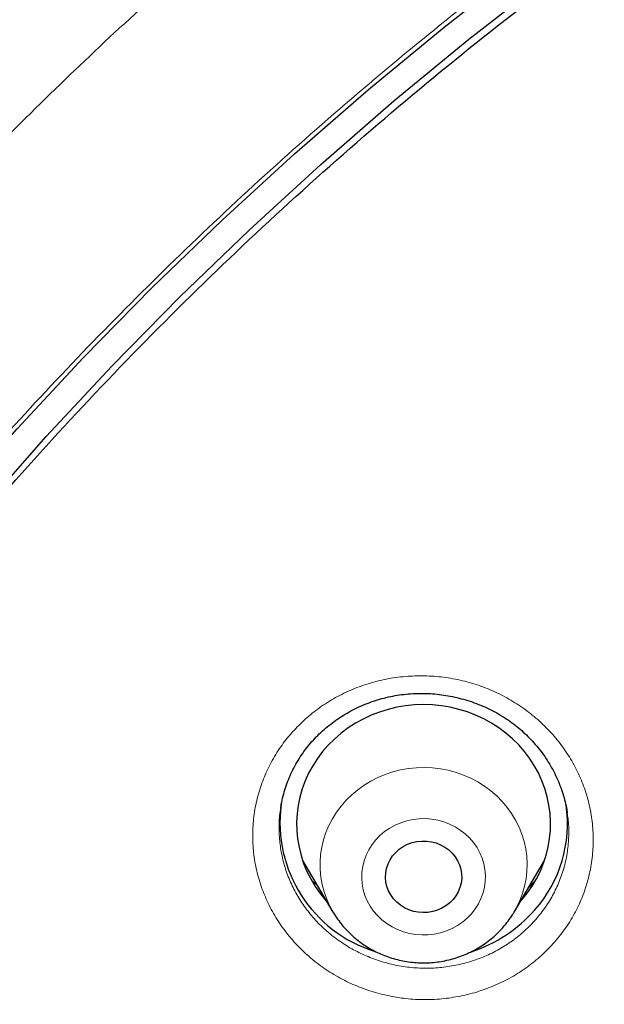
# Model space of a CAD drawing. Header units: millimetres. Extents: x 8 to 954, y 12 to 973.
# Tile 147 of 193: x 309 to 316, y 814 to 826. Entities that reach past the tile are written whole.
import ezdxf

# ---------------------------------------------------------------- set-up
doc = ezdxf.new("R2010")
doc.units = ezdxf.units.MM

msp = doc.modelspace()

# ---------------------------------------------------------------- linework, layer by layer
at = {"color": 7, "linetype": 'Continuous', "lineweight": 30}
for p, q in [((315.423, 816.614), (315.422, 816.622)), ((312.299, 816.054), (312.658, 815.444)), ((314.798, 815.444), (315.157, 816.054))]:
    msp.add_line(p, q, dxfattribs=at)
at = {"color": 252, "linetype": 'Continuous', "lineweight": 0}
msp.add_line((312.478, 815.75), (312.406, 815.819), dxfattribs=at)
at = {"color": 7, "linetype": 'Continuous', "lineweight": 30, "flags": 128}
for points in [[(303.547, 813.79), (304.128, 814.766), (304.737, 815.726), (305.372, 816.672), (306.033, 817.602), (306.719, 818.515), (307.431, 819.411), (308.168, 820.289), (308.929, 821.148), (309.713, 821.989), (310.521, 822.81), (311.351, 823.611), (312.203, 824.391), (313.077, 825.15), (313.972, 825.887), (314.886, 826.602)], [(303.942, 813.77), (304.518, 814.735), (305.12, 815.687), (305.749, 816.623), (306.403, 817.544), (307.083, 818.448), (307.788, 819.335), (308.518, 820.204), (309.271, 821.055), (310.048, 821.887), (310.847, 822.7), (311.669, 823.493), (312.513, 824.266), (313.378, 825.017), (314.264, 825.747), (315.17, 826.455)], [(314.873, 815.571), (314.888, 815.588), (314.952, 815.667), (315.01, 815.75), (315.062, 815.837), (315.107, 815.927), (315.145, 816.02), (315.176, 816.115), (315.2, 816.212), (315.217, 816.31), (315.226, 816.409), (315.228, 816.508), (315.222, 816.608), (315.209, 816.706), (315.189, 816.804), (315.161, 816.9), (315.126, 816.994), (315.084, 817.085), (315.035, 817.174), (314.98, 817.259), (314.919, 817.34), (314.851, 817.416), (314.778, 817.489), (314.7, 817.556), (314.617, 817.617), (314.53, 817.673), (314.438, 817.724), (314.343, 817.768), (314.245, 817.805), (314.145, 817.836), (314.042, 817.86), (313.938, 817.878), (313.832, 817.888), (313.727, 817.892), (313.621, 817.888), (313.515, 817.877), (313.411, 817.86), (313.309, 817.835), (313.208, 817.804), (313.11, 817.766), (313.015, 817.722), (312.924, 817.672), (312.837, 817.616), (312.754, 817.554), (312.676, 817.486), (312.603, 817.414), (312.536, 817.337), (312.475, 817.256), (312.42, 817.171), (312.371, 817.083), (312.329, 816.991), (312.295, 816.897), (312.267, 816.801), (312.247, 816.703), (312.234, 816.605), (312.228, 816.505), (312.23, 816.406), (312.24, 816.307), (312.257, 816.209), (312.281, 816.112), (312.312, 816.017), (312.351, 815.924), (312.396, 815.834), (312.448, 815.747), (312.506, 815.664), (312.571, 815.585), (312.584, 815.571)], [(314.076, 815.591), (314.037, 815.552), (313.992, 815.517), (313.943, 815.488), (313.891, 815.465), (313.836, 815.449), (313.779, 815.439), (313.722, 815.437), (313.664, 815.441), (313.608, 815.452), (313.553, 815.47), (313.502, 815.494), (313.454, 815.524), (313.411, 815.56), (313.372, 815.601), (313.34, 815.645), (313.314, 815.694), (313.295, 815.745), (313.283, 815.798), (313.278, 815.852), (313.281, 815.906), (313.291, 815.959), (313.308, 816.011), (313.332, 816.06), (313.363, 816.106), (313.399, 816.148), (313.441, 816.185), (313.488, 816.217), (313.539, 816.243), (313.592, 816.263), (313.648, 816.276), (313.706, 816.282), (313.763, 816.281), (313.82, 816.273), (313.876, 816.259), (313.929, 816.238), (313.979, 816.211), (314.025, 816.178), (314.066, 816.139), (314.101, 816.097), (314.13, 816.05), (314.153, 816), (314.168, 815.948), (314.177, 815.894), (314.178, 815.84), (314.171, 815.786), (314.158, 815.734), (314.137, 815.683), (314.11, 815.635), (314.076, 815.591)]]:
    msp.add_lwpolyline(points, dxfattribs=at)
at = {"color": 252, "linetype": 'Continuous', "lineweight": 0, "flags": 128}
for points in [[(312.657, 815.447), (312.621, 815.514), (312.584, 815.596), (312.554, 815.681), (312.531, 815.767), (312.515, 815.855), (312.507, 815.944), (312.506, 816.033), (312.512, 816.122), (312.526, 816.21), (312.547, 816.297), (312.575, 816.382), (312.609, 816.465), (312.651, 816.545), (312.699, 816.622), (312.754, 816.695), (312.814, 816.764), (312.879, 816.828), (312.95, 816.887), (313.026, 816.941), (313.105, 816.99), (313.189, 817.032), (313.275, 817.068), (313.365, 817.098), (313.456, 817.121), (313.549, 817.138), (313.644, 817.147), (313.739, 817.15), (313.833, 817.146), (313.927, 817.135), (314.02, 817.117), (314.111, 817.092), (314.2, 817.061), (314.286, 817.023), (314.369, 816.98), (314.448, 816.93), (314.522, 816.875), (314.592, 816.814), (314.656, 816.749), (314.715, 816.679), (314.768, 816.605), (314.815, 816.528), (314.855, 816.447), (314.889, 816.364), (314.915, 816.278), (314.934, 816.191), (314.946, 816.102), (314.951, 816.013), (314.948, 815.924), (314.938, 815.836), (314.921, 815.748), (314.897, 815.662), (314.865, 815.578), (314.827, 815.496), (314.798, 815.444)], [(313.164, 816.295), (313.12, 816.239), (313.082, 816.179), (313.051, 816.116), (313.027, 816.05), (313.01, 815.983), (313, 815.914), (312.998, 815.844), (313.003, 815.775), (313.016, 815.706), (313.036, 815.64), (313.063, 815.575), (313.098, 815.513), (313.138, 815.455), (313.185, 815.401), (313.237, 815.352), (313.294, 815.308), (313.356, 815.269), (313.421, 815.237), (313.49, 815.211), (313.561, 815.191), (313.634, 815.179), (313.707, 815.173), (313.781, 815.175), (313.855, 815.183), (313.927, 815.199), (313.997, 815.221), (314.064, 815.25), (314.128, 815.285), (314.188, 815.326), (314.243, 815.373), (314.293, 815.424), (314.337, 815.48), (314.375, 815.54), (314.406, 815.603), (314.43, 815.669), (314.447, 815.736), (314.456, 815.805), (314.458, 815.875), (314.453, 815.944), (314.44, 816.013), (314.42, 816.079), (314.393, 816.144), (314.359, 816.206), (314.318, 816.264), (314.272, 816.318), (314.22, 816.367), (314.162, 816.411), (314.101, 816.45), (314.035, 816.482), (313.967, 816.508), (313.896, 816.528), (313.823, 816.54), (313.749, 816.546), (313.675, 816.544), (313.602, 816.536), (313.529, 816.52), (313.459, 816.498), (313.392, 816.469), (313.328, 816.434), (313.268, 816.393), (313.213, 816.346), (313.164, 816.295)]]:
    msp.add_lwpolyline(points, dxfattribs=at)
at = {"color": 7, "linetype": 'Continuous', "lineweight": 30}
for centre, radius, start, end in [((313.624, 816.5), 1.592, 172.3375, 252.8542), ((313.896, 816.484), 1.531, 318.4508, 8.3876), ((313.762, 816.598), 1.707, 288.1123, 318.5929)]:
    msp.add_arc(centre, radius, start, end, dxfattribs=at)
for points, knots in [([(390.667, 804.902), (390.665, 804.932), (390.662, 804.99), (390.656, 805.092), (390.649, 805.201), (390.641, 805.328), (390.631, 805.472), (390.62, 805.631), (390.607, 805.806), (390.592, 805.995), (390.575, 806.199), (390.555, 806.417), (390.531, 806.673), (390.503, 806.951), (390.472, 807.239), (390.442, 807.501), (390.413, 807.735), (390.389, 807.926), (390.37, 808.075), (390.356, 808.183), (390.344, 808.266), (390.335, 808.335), (390.325, 808.404), (390.313, 808.487), (390.299, 808.591), (390.28, 808.719), (390.258, 808.87), (390.232, 809.037), (390.204, 809.213), (390.151, 809.541), (390.068, 810.024), (389.948, 810.669), (389.812, 811.335), (389.662, 812.018), (389.497, 812.711), (389.304, 813.466), (389.078, 814.283), (388.884, 814.93), (388.753, 815.35), (388.694, 815.533), (388.64, 815.701), (388.591, 815.851), (388.547, 815.984), (388.508, 816.1), (388.475, 816.196), (388.449, 816.272), (388.429, 816.332), (388.413, 816.379), (388.398, 816.423), (388.38, 816.474), (388.357, 816.541), (388.328, 816.624), (388.29, 816.731), (388.243, 816.863), (388.186, 817.022), (388.121, 817.199), (388.049, 817.395), (387.966, 817.614), (387.873, 817.857), (387.769, 818.124), (387.656, 818.41), (387.536, 818.704), (387.414, 818.998), (387.271, 819.336), (387.106, 819.714), (386.921, 820.128), (386.735, 820.53), (386.55, 820.922), (386.366, 821.301), (386.189, 821.658), (386.018, 821.994), (385.854, 822.311), (385.697, 822.607), (385.548, 822.884), (385.406, 823.143), (385.268, 823.39), (385.085, 823.715), (384.85, 824.123), (384.558, 824.612), (384.255, 825.107), (384.013, 825.49), (383.839, 825.761), (383.736, 825.92), (383.633, 826.078), (383.531, 826.232), (383.436, 826.375), (383.35, 826.502), (383.274, 826.614), (383.204, 826.716), (383.141, 826.808), (383.085, 826.89), (383.037, 826.96), (383, 827.012), (382.974, 827.05), (382.951, 827.083), (382.925, 827.12), (382.892, 827.167), (382.853, 827.222), (382.797, 827.302), (382.721, 827.408), (382.623, 827.547), (382.508, 827.706), (382.377, 827.886), (382.23, 828.086), (382.065, 828.307), (381.883, 828.548), (381.684, 828.809), (381.467, 829.088), (381.234, 829.383), (380.992, 829.683), (380.724, 830.011), (380.434, 830.358), (380.122, 830.722), (379.782, 831.112), (379.415, 831.523), (379.022, 831.951), (378.64, 832.357), (378.269, 832.742), (377.911, 833.106), (377.565, 833.449), (377.232, 833.773), (376.934, 834.056), (376.667, 834.307), (376.421, 834.533), (376.167, 834.764), (375.867, 835.033), (375.517, 835.341), (375.111, 835.689), (374.683, 836.048), (374.231, 836.417), (373.755, 836.796), (373.337, 837.12), (372.985, 837.387), (372.711, 837.592), (372.444, 837.788), (372.194, 837.969), (371.963, 838.134), (371.752, 838.284), (371.561, 838.418), (371.388, 838.537), (371.235, 838.642), (371.103, 838.732), (370.991, 838.808), (370.902, 838.867), (370.838, 838.91), (370.795, 838.939), (370.751, 838.968), (370.692, 839.008), (370.607, 839.064), (370.5, 839.135), (370.38, 839.213), (370.251, 839.297), (370.115, 839.385), (369.968, 839.479), (369.813, 839.577), (369.603, 839.709), (369.336, 839.876), (368.954, 840.108), (368.505, 840.377), (367.982, 840.68), (367.438, 840.986), (366.872, 841.296), (366.282, 841.607), (365.671, 841.92), (365.013, 842.243), (364.315, 842.574), (363.581, 842.907), (362.844, 843.226), (362.107, 843.531), (361.285, 843.856), (360.378, 844.194), (359.385, 844.539), (358.395, 844.86), (357.409, 845.157), (356.426, 845.431), (355.517, 845.665), (354.684, 845.863), (353.928, 846.03), (353.185, 846.183), (352.455, 846.321), (351.738, 846.446), (350.991, 846.566), (350.215, 846.677), (349.413, 846.78), (348.632, 846.867), (347.873, 846.939), (347.181, 846.995), (346.544, 847.038), (345.946, 847.071), (345.328, 847.098), (344.689, 847.118), (344.053, 847.129), (343.419, 847.132), (342.788, 847.127), (342.142, 847.114), (341.48, 847.092), (340.852, 847.062), (340.266, 847.027), (339.731, 846.99), (339.206, 846.947), (338.692, 846.9), (338.113, 846.841), (337.472, 846.768), (336.775, 846.678), (336.105, 846.583), (335.461, 846.482), (334.844, 846.378), (334.314, 846.281), (333.862, 846.195), (333.472, 846.117), (333.073, 846.033), (332.66, 845.944), (332.187, 845.837), (331.652, 845.71), (331.052, 845.56), (330.453, 845.402), (329.857, 845.237), (329.267, 845.066), (328.659, 844.882), (328.036, 844.683), (327.399, 844.471), (326.667, 844.216), (325.844, 843.913), (324.936, 843.558), (324.025, 843.181), (323.112, 842.781), (322.198, 842.357), (321.283, 841.909), (320.558, 841.536), (320.021, 841.248), (319.669, 841.057), (319.318, 840.862), (318.975, 840.667), (318.645, 840.476), (318.335, 840.294), (318.048, 840.122), (317.778, 839.958), (317.526, 839.803), (317.292, 839.657), (317.081, 839.524), (316.893, 839.404), (316.727, 839.297), (316.588, 839.206), (316.475, 839.132), (316.385, 839.073), (316.305, 839.02), (316.226, 838.968), (316.137, 838.908), (316.032, 838.838), (315.908, 838.754), (315.766, 838.658), (315.582, 838.531), (315.356, 838.375), (315.091, 838.189), (314.81, 837.988), (314.514, 837.773), (314.203, 837.544), (313.876, 837.299), (313.536, 837.039), (313.182, 836.763), (312.814, 836.47), (312.399, 836.133), (311.947, 835.757), (311.465, 835.344), (310.961, 834.9), (310.435, 834.423), (309.892, 833.914), (309.367, 833.405), (308.861, 832.899), (308.375, 832.397), (307.91, 831.902), (307.463, 831.413), (307.034, 830.928), (306.622, 830.45), (306.229, 829.98), (305.852, 829.518), (305.493, 829.065), (305.163, 828.639), (304.861, 828.239), (304.639, 827.938), (304.478, 827.716), (304.377, 827.576), (304.283, 827.446), (304.203, 827.333), (304.137, 827.24), (304.084, 827.164), (304.041, 827.102), (304.009, 827.056), (303.986, 827.023), (303.966, 826.995), (303.942, 826.96), (303.907, 826.909), (303.86, 826.841), (303.802, 826.758), (303.738, 826.664), (303.67, 826.563), (303.597, 826.456), (303.499, 826.31), (303.373, 826.119), (303.215, 825.879), (303.047, 825.618), (302.867, 825.336), (302.677, 825.032), (302.488, 824.723), (302.3, 824.411), (302.118, 824.104), (301.938, 823.793), (301.764, 823.486), (301.595, 823.185), (301.432, 822.888), (301.234, 822.519), (301.004, 822.081), (300.749, 821.579), (300.527, 821.127), (300.334, 820.724), (300.168, 820.369), (300.01, 820.024), (299.858, 819.682), (299.708, 819.338), (299.558, 818.984), (299.379, 818.552), (299.173, 818.037), (299.002, 817.588), (298.887, 817.279), (298.829, 817.123), (298.776, 816.977), (298.73, 816.848), (298.69, 816.735), (298.656, 816.639), (298.629, 816.561), (298.607, 816.5), (298.591, 816.453), (298.577, 816.414), (298.564, 816.374), (298.547, 816.326), (298.529, 816.271), (298.498, 816.182), (298.455, 816.053), (298.396, 815.877), (298.335, 815.692), (298.275, 815.504), (298.214, 815.315), (298.15, 815.11), (298.082, 814.888), (298.011, 814.651), (297.937, 814.4), (297.829, 814.023), (297.69, 813.52), (297.526, 812.888), (297.368, 812.237), (297.216, 811.567), (297.103, 811.027), (297.024, 810.625), (296.974, 810.365), (296.926, 810.103), (296.879, 809.845), (296.837, 809.597), (296.797, 809.354), (296.759, 809.12), (296.725, 808.898), (296.696, 808.702), (296.674, 808.551), (296.658, 808.442), (296.648, 808.369), (296.64, 808.311), (296.634, 808.263), (296.627, 808.214), (296.618, 808.151), (296.607, 808.068), (296.594, 807.966), (296.579, 807.848), (296.563, 807.717), (296.545, 807.575), (296.527, 807.421), (296.509, 807.263), (296.492, 807.106), (296.476, 806.952), (296.46, 806.801), (296.442, 806.615), (296.421, 806.397), (296.399, 806.148), (296.379, 805.908), (296.361, 805.678), (296.346, 805.462), (296.333, 805.26), (296.321, 805.076), (296.314, 804.958), (296.311, 804.902)], [0, 0, 0, 0, 0.00063, 0.001265, 0.002093, 0.003031, 0.00409, 0.005267, 0.006564, 0.007955, 0.00946, 0.011081, 0.012797, 0.015129, 0.017262, 0.019198, 0.020935, 0.022474, 0.023449, 0.024258, 0.024875, 0.025313, 0.025798, 0.026412, 0.027157, 0.028126, 0.029253, 0.030531, 0.031859, 0.033203, 0.037861, 0.042693, 0.0477, 0.052868, 0.058114, 0.063419, 0.070059, 0.07679, 0.07831, 0.079735, 0.081029, 0.08219, 0.083219, 0.084116, 0.084881, 0.085442, 0.085901, 0.08626, 0.086542, 0.086926, 0.087446, 0.088101, 0.088863, 0.089954, 0.091191, 0.092575, 0.094106, 0.095784, 0.097724, 0.099828, 0.102098, 0.104479, 0.106813, 0.10909, 0.11255, 0.115868, 0.119043, 0.122286, 0.125366, 0.128282, 0.131035, 0.133623, 0.136086, 0.138379, 0.140504, 0.142535, 0.144583, 0.148662, 0.152812, 0.157034, 0.161327, 0.162691, 0.164062, 0.16544, 0.166813, 0.168096, 0.169169, 0.170155, 0.171052, 0.171861, 0.172582, 0.173214, 0.173703, 0.173975, 0.174225, 0.174557, 0.174971, 0.175465, 0.176042, 0.177082, 0.178314, 0.179736, 0.18135, 0.183155, 0.185151, 0.187338, 0.189711, 0.192274, 0.195027, 0.197863, 0.200644, 0.204201, 0.207663, 0.211029, 0.215388, 0.219575, 0.223591, 0.227435, 0.231109, 0.234611, 0.237942, 0.241101, 0.243464, 0.24583, 0.248287, 0.250835, 0.254487, 0.258311, 0.262308, 0.266478, 0.27082, 0.275335, 0.277789, 0.28028, 0.282654, 0.284856, 0.286887, 0.288715, 0.290378, 0.291875, 0.293207, 0.294319, 0.295283, 0.296096, 0.296597, 0.296927, 0.297197, 0.297725, 0.298447, 0.299362, 0.300471, 0.301497, 0.302647, 0.303915, 0.305223, 0.306549, 0.309203, 0.311923, 0.316057, 0.320336, 0.324759, 0.329327, 0.334038, 0.338893, 0.343892, 0.349555, 0.355258, 0.360919, 0.366537, 0.372112, 0.37957, 0.38695, 0.394253, 0.401479, 0.408627, 0.415698, 0.421199, 0.426623, 0.431933, 0.43713, 0.442213, 0.447183, 0.452997, 0.458647, 0.464133, 0.469457, 0.474616, 0.47866, 0.48284, 0.487158, 0.491613, 0.496205, 0.50049, 0.504888, 0.509398, 0.514022, 0.518758, 0.522555, 0.526315, 0.529994, 0.533592, 0.537111, 0.542197, 0.547106, 0.551836, 0.556389, 0.560763, 0.56496, 0.567681, 0.570434, 0.573289, 0.576246, 0.579305, 0.583464, 0.587797, 0.592305, 0.596477, 0.600789, 0.605239, 0.609829, 0.614557, 0.619388, 0.626167, 0.633027, 0.63997, 0.646994, 0.654101, 0.66129, 0.668562, 0.671383, 0.674217, 0.677063, 0.679907, 0.682617, 0.68516, 0.687536, 0.689746, 0.691882, 0.693835, 0.695605, 0.697192, 0.698596, 0.699817, 0.700716, 0.701481, 0.702113, 0.702753, 0.703507, 0.704399, 0.705457, 0.706682, 0.708072, 0.710228, 0.712535, 0.714991, 0.717596, 0.720352, 0.723257, 0.726313, 0.729518, 0.732873, 0.736372, 0.740968, 0.7455, 0.749968, 0.755408, 0.76075, 0.765995, 0.771143, 0.776194, 0.78106, 0.785832, 0.790508, 0.795065, 0.799497, 0.803805, 0.807988, 0.812046, 0.815514, 0.818885, 0.820183, 0.821464, 0.822643, 0.823669, 0.824467, 0.82514, 0.825688, 0.826109, 0.826353, 0.826563, 0.826869, 0.827279, 0.827902, 0.828663, 0.829491, 0.830375, 0.831313, 0.832305, 0.834214, 0.836298, 0.838557, 0.84099, 0.843598, 0.84638, 0.848904, 0.851545, 0.854171, 0.856744, 0.859265, 0.861733, 0.864149, 0.86844, 0.872556, 0.876494, 0.879476, 0.882349, 0.885111, 0.887802, 0.890551, 0.893367, 0.896251, 0.900825, 0.90556, 0.906826, 0.908083, 0.909223, 0.910234, 0.911115, 0.911866, 0.912461, 0.912938, 0.913297, 0.913554, 0.913853, 0.914223, 0.914657, 0.915137, 0.916296, 0.917658, 0.919225, 0.920563, 0.922021, 0.923598, 0.925295, 0.927112, 0.929049, 0.93107, 0.935746, 0.940549, 0.945477, 0.950531, 0.95571, 0.957641, 0.959589, 0.961553, 0.963525, 0.96539, 0.967115, 0.968966, 0.970622, 0.972082, 0.973346, 0.97398, 0.974531, 0.974965, 0.975282, 0.975601, 0.976064, 0.976677, 0.97744, 0.978352, 0.979293, 0.980352, 0.981523, 0.982705, 0.983866, 0.985006, 0.986125, 0.987222, 0.98913, 0.99097, 0.992743, 0.994449, 0.996061, 0.99752, 0.998831, 1, 1, 1, 1]), ([(340.309, 751.299), (339.107, 751.406), (336.702, 751.618), (333.144, 752.282), (329.652, 753.193), (326.277, 754.361), (323.039, 755.763), (319.952, 757.388), (317.012, 759.234), (314.234, 761.292), (311.637, 763.548), (309.236, 765.989), (307.046, 768.599), (305.081, 771.362), (303.353, 774.262), (301.872, 777.281), (300.648, 780.399), (299.687, 783.598), (298.997, 786.858), (298.582, 790.158), (298.443, 793.479), (298.582, 796.801), (298.997, 800.101), (299.687, 803.361), (300.648, 806.56), (301.872, 809.678), (303.353, 812.697), (305.081, 815.597), (307.046, 818.36), (309.236, 820.97), (311.637, 823.411), (314.234, 825.667), (317.012, 827.725), (319.952, 829.571), (323.039, 831.195), (326.251, 832.587), (329.569, 833.737), (332.973, 834.64), (336.442, 835.288), (339.955, 835.679), (343.489, 835.809), (347.023, 835.679), (350.536, 835.288), (354.005, 834.64), (357.409, 833.737), (360.728, 832.587), (363.94, 831.195), (367.026, 829.571), (369.967, 827.725), (372.744, 825.667), (375.342, 823.411), (377.743, 820.97), (379.932, 818.36), (381.897, 815.597), (383.626, 812.697), (385.106, 809.678), (386.331, 806.56), (387.291, 803.361), (387.981, 800.101), (388.397, 796.801), (388.535, 793.479), (388.397, 790.158), (387.981, 786.858), (387.291, 783.598), (386.331, 780.399), (385.106, 777.281), (383.626, 774.262), (381.897, 771.362), (379.932, 768.599), (377.743, 765.989), (375.342, 763.548), (372.744, 761.292), (369.967, 759.234), (367.026, 757.388), (363.94, 755.763), (360.701, 754.361), (357.326, 753.193), (353.834, 752.282), (350.276, 751.618), (347.871, 751.406), (346.669, 751.299)], [0, 0, 0, 0, 0.013106, 0.026212, 0.039318, 0.052424, 0.065212, 0.078, 0.090788, 0.103576, 0.116364, 0.129151, 0.141939, 0.154727, 0.167515, 0.180303, 0.193091, 0.205879, 0.218667, 0.231454, 0.244242, 0.25703, 0.269818, 0.282606, 0.295394, 0.308182, 0.32097, 0.333758, 0.346545, 0.359333, 0.372121, 0.384909, 0.397697, 0.410485, 0.423273, 0.436061, 0.448848, 0.461636, 0.474424, 0.487212, 0.5, 0.512788, 0.525576, 0.538364, 0.551152, 0.563939, 0.576727, 0.589515, 0.602303, 0.615091, 0.627879, 0.640667, 0.653455, 0.666242, 0.67903, 0.691818, 0.704606, 0.717394, 0.730182, 0.74297, 0.755758, 0.768546, 0.781333, 0.794121, 0.806909, 0.819697, 0.832485, 0.845273, 0.858061, 0.870849, 0.883636, 0.896424, 0.909212, 0.922, 0.934788, 0.947576, 0.960682, 0.973788, 0.986894, 1, 1, 1, 1]), ([(312.041, 816.673), (312.044, 816.687), (312.05, 816.734), (312.069, 816.814), (312.097, 816.91), (312.131, 817.006), (312.172, 817.098), (312.219, 817.188), (312.271, 817.275), (312.329, 817.358), (312.392, 817.437), (312.46, 817.511), (312.533, 817.582), (312.61, 817.648), (312.693, 817.709), (312.779, 817.766), (312.87, 817.818), (312.964, 817.865), (313.061, 817.906), (313.16, 817.941), (313.262, 817.97), (313.365, 817.994), (313.469, 818.011), (313.573, 818.021), (313.678, 818.026), (313.782, 818.024), (313.887, 818.016), (313.992, 818.002), (314.096, 817.982), (314.2, 817.956), (314.302, 817.924), (314.402, 817.886), (314.499, 817.843), (314.593, 817.794), (314.682, 817.74), (314.768, 817.682), (314.849, 817.619), (314.925, 817.551), (314.997, 817.48), (315.065, 817.403), (315.129, 817.322), (315.188, 817.236), (315.241, 817.148), (315.289, 817.056), (315.33, 816.962), (315.366, 816.866), (315.394, 816.769), (315.414, 816.685), (315.422, 816.633), (315.425, 816.614)], [0, 0, 0, 0, 0.009431, 0.031439, 0.053505, 0.075599, 0.097675, 0.119697, 0.141636, 0.163465, 0.185167, 0.206715, 0.228168, 0.249718, 0.271379, 0.293134, 0.314955, 0.336819, 0.358688, 0.380521, 0.402294, 0.423977, 0.445556, 0.467014, 0.488282, 0.509492, 0.53088, 0.552427, 0.574108, 0.595891, 0.617735, 0.639597, 0.661419, 0.683157, 0.70477, 0.726232, 0.747507, 0.768601, 0.7899, 0.811467, 0.833269, 0.85525, 0.877354, 0.89952, 0.921673, 0.94374, 0.965664, 0.987394, 1, 1, 1, 1]), ([(312.477, 815.752), (312.453, 815.774), (312.429, 815.796), (312.406, 815.819), (312.406, 815.819)], [0, 0, 0, 0, 0.993387, 1, 1, 1, 1]), ([(315.042, 815.809), (315.032, 815.797), (315.01, 815.774), (314.985, 815.752), (314.972, 815.74)], [0, 0, 0, 0, 0.468626, 1, 1, 1, 1]), ([(312.657, 815.447), (312.66, 815.443), (312.676, 815.413), (312.712, 815.36), (312.765, 815.29), (312.824, 815.224), (312.888, 815.162), (312.956, 815.105), (313.029, 815.053), (313.105, 815.006), (313.185, 814.965), (313.267, 814.929), (313.353, 814.9), (313.44, 814.876), (313.529, 814.859), (313.619, 814.848), (313.71, 814.843), (313.801, 814.845), (313.891, 814.853), (313.981, 814.868), (314.069, 814.89), (314.156, 814.917), (314.24, 814.95), (314.322, 814.99), (314.4, 815.035), (314.474, 815.086), (314.545, 815.141), (314.611, 815.202), (314.672, 815.267), (314.727, 815.337), (314.769, 815.396), (314.791, 815.433), (314.797, 815.444)], [0, 0, 0, 0, 0.005752, 0.040251, 0.074795, 0.109397, 0.144057, 0.178771, 0.213543, 0.248375, 0.283263, 0.318203, 0.353191, 0.388224, 0.423293, 0.458399, 0.493532, 0.528686, 0.563854, 0.59903, 0.634203, 0.669371, 0.704523, 0.739652, 0.774752, 0.809817, 0.844836, 0.879809, 0.914726, 0.949586, 0.984382, 1, 1, 1, 1])]:
    msp.add_open_spline(points, degree=3, knots=knots, dxfattribs=at)
at = {"color": 252, "linetype": 'Continuous', "lineweight": 0}
for points, knots in [([(296.327, 804.922), (296.333, 805.11), (296.368, 806.268), (296.628, 808.383), (297.118, 811.252), (297.824, 814.083), (298.721, 816.865), (299.811, 819.586), (301.088, 822.234), (302.546, 824.798), (304.18, 827.266), (305.982, 829.629), (307.945, 831.877), (310.059, 833.998), (312.317, 835.986), (314.709, 837.83), (317.224, 839.523), (319.851, 841.059), (322.579, 842.429), (325.397, 843.629), (328.292, 844.653), (331.253, 845.497), (334.266, 846.157), (337.318, 846.63), (340.397, 846.915), (343.489, 847.01), (346.581, 846.915), (349.66, 846.63), (352.712, 846.157), (355.725, 845.497), (358.686, 844.653), (361.581, 843.629), (364.399, 842.429), (367.127, 841.059), (369.755, 839.523), (372.269, 837.83), (374.661, 835.986), (376.919, 833.998), (379.034, 831.877), (380.996, 829.629), (382.798, 827.266), (384.432, 824.798), (385.89, 822.234), (387.167, 819.586), (388.257, 816.865), (389.154, 814.083), (389.86, 811.252), (390.35, 808.383), (390.611, 806.268), (390.645, 805.11), (390.651, 804.922)], [0, 0, 0, 0, 0.004208, 0.025764, 0.04732, 0.068877, 0.090433, 0.111989, 0.133545, 0.155101, 0.176657, 0.198214, 0.21977, 0.241326, 0.262882, 0.284438, 0.305994, 0.327551, 0.349107, 0.370663, 0.392219, 0.413775, 0.435332, 0.456888, 0.478444, 0.5, 0.521556, 0.543112, 0.564669, 0.586225, 0.607781, 0.629337, 0.650893, 0.672449, 0.694006, 0.715562, 0.737118, 0.758674, 0.78023, 0.801786, 0.823343, 0.844899, 0.866455, 0.888011, 0.909567, 0.931124, 0.95268, 0.974236, 0.995792, 1, 1, 1, 1]), ([(295.996, 794.269), (296.009, 795.046), (296.038, 796.658), (296.267, 799.096), (296.637, 801.577), (297.157, 804.033), (297.823, 806.459), (298.632, 808.846), (299.583, 811.186), (300.672, 813.472), (301.895, 815.698), (303.25, 817.855), (304.731, 819.938), (306.334, 821.94), (308.054, 823.853), (309.885, 825.674), (311.822, 827.395), (313.859, 829.011), (315.989, 830.517), (318.205, 831.909), (320.501, 833.181), (322.869, 834.331), (325.303, 835.354), (327.793, 836.248), (330.333, 837.008), (332.914, 837.634), (335.529, 838.123), (338.168, 838.473), (340.824, 838.683), (343.489, 838.754), (346.154, 838.683), (348.81, 838.473), (351.45, 838.123), (354.064, 837.634), (356.645, 837.008), (359.185, 836.248), (361.676, 835.354), (364.109, 834.331), (366.477, 833.181), (368.773, 831.909), (370.99, 830.517), (373.12, 829.011), (375.156, 827.395), (377.093, 825.674), (378.925, 823.853), (380.644, 821.94), (382.247, 819.938), (383.728, 817.855), (385.083, 815.698), (386.306, 813.472), (387.395, 811.186), (388.346, 808.846), (389.155, 806.459), (389.821, 804.033), (390.342, 801.577), (390.712, 799.096), (390.94, 796.658), (390.969, 795.046), (390.983, 794.269)], [0, 0, 0, 0, 0.016664, 0.034566, 0.052467, 0.070368, 0.08827, 0.106171, 0.124072, 0.141974, 0.159875, 0.177776, 0.195678, 0.213579, 0.23148, 0.249382, 0.267283, 0.285184, 0.303085, 0.320987, 0.338888, 0.356789, 0.374691, 0.392592, 0.410493, 0.428395, 0.446296, 0.464197, 0.482099, 0.5, 0.517901, 0.535803, 0.553704, 0.571605, 0.589506, 0.607408, 0.625309, 0.64321, 0.661112, 0.679013, 0.696914, 0.714816, 0.732717, 0.750618, 0.76852, 0.786421, 0.804322, 0.822223, 0.840125, 0.858026, 0.875927, 0.893829, 0.91173, 0.929631, 0.947533, 0.965434, 0.983335, 1, 1, 1, 1]), ([(297.991, 793.411), (298.009, 794.351), (298.045, 796.222), (298.345, 799.009), (298.824, 801.76), (299.499, 804.475), (300.368, 807.153), (301.425, 809.784), (302.657, 812.347), (304.059, 814.818), (305.624, 817.186), (307.354, 819.452), (309.247, 821.614), (311.294, 823.664), (313.477, 825.589), (315.778, 827.368), (318.189, 828.993), (320.709, 830.464), (323.339, 831.781), (326.066, 832.939), (328.865, 833.932), (331.716, 834.748), (334.605, 835.382), (337.533, 835.835), (340.498, 836.106), (343.489, 836.196), (346.481, 836.106), (349.447, 835.835), (352.374, 835.382), (355.263, 834.748), (358.113, 833.932), (360.913, 832.939), (363.64, 831.781), (366.27, 830.463), (368.79, 828.992), (371.201, 827.367), (373.502, 825.589), (375.684, 823.664), (377.732, 821.613), (379.625, 819.451), (381.355, 817.185), (382.92, 814.817), (384.321, 812.346), (385.554, 809.784), (386.611, 807.153), (387.479, 804.474), (388.155, 801.759), (388.634, 799.008), (388.933, 796.222), (388.969, 794.351), (388.988, 793.411)], [0, 0, 0, 0, 0.020985, 0.041789, 0.062502, 0.083215, 0.104018, 0.125, 0.145987, 0.166791, 0.187505, 0.208217, 0.229019, 0.25, 0.270986, 0.291791, 0.312505, 0.333217, 0.354019, 0.375, 0.395986, 0.416791, 0.437505, 0.458217, 0.479019, 0.5, 0.520986, 0.541791, 0.562505, 0.583217, 0.604019, 0.625, 0.645986, 0.666791, 0.687505, 0.708217, 0.729019, 0.75, 0.770986, 0.791791, 0.812505, 0.833217, 0.854019, 0.875, 0.895985, 0.916789, 0.937502, 0.958215, 0.979017, 1, 1, 1, 1]), ([(315.275, 815.089), (315.275, 815.089), (315.227, 815.034), (315.124, 814.929), (314.953, 814.791), (314.767, 814.671), (314.567, 814.573), (314.357, 814.496), (314.139, 814.443), (313.915, 814.413), (313.689, 814.407), (313.463, 814.425), (313.241, 814.468), (313.024, 814.534), (312.816, 814.622), (312.62, 814.732), (312.437, 814.862), (312.271, 815.01), (312.123, 815.175), (311.995, 815.355), (311.889, 815.546), (311.807, 815.748), (311.748, 815.957), (311.714, 816.171), (311.706, 816.386), (311.724, 816.6), (311.766, 816.811), (311.834, 817.016), (311.925, 817.212), (312.036, 817.393), (312.165, 817.556), (312.311, 817.706), (312.477, 817.843), (312.663, 817.964), (312.861, 818.064), (313.071, 818.142), (313.289, 818.197), (313.513, 818.228), (313.739, 818.235), (313.964, 818.219), (314.187, 818.178), (314.404, 818.114), (314.613, 818.027), (314.81, 817.918), (314.993, 817.789), (315.161, 817.642), (315.31, 817.478), (315.439, 817.299), (315.547, 817.108), (315.631, 816.907), (315.691, 816.699), (315.726, 816.485), (315.736, 816.27), (315.72, 816.055), (315.679, 815.844), (315.614, 815.639), (315.524, 815.443), (315.413, 815.257), (315.321, 815.145), (315.275, 815.089)], [0, 0, 0, 0, 0.000143, 0.017993, 0.0359, 0.05375, 0.0716, 0.089506, 0.107356, 0.125218, 0.143137, 0.160999, 0.178881, 0.19682, 0.214701, 0.232602, 0.250558, 0.268459, 0.286368, 0.304336, 0.322244, 0.34015, 0.358112, 0.376018, 0.393907, 0.411854, 0.429743, 0.447612, 0.465538, 0.483407, 0.500124, 0.516842, 0.534698, 0.552611, 0.570467, 0.588323, 0.606235, 0.624091, 0.641958, 0.659883, 0.677751, 0.695639, 0.713584, 0.731472, 0.749377, 0.767338, 0.785242, 0.803152, 0.821119, 0.839028, 0.85693, 0.874888, 0.89279, 0.910673, 0.928613, 0.946497, 0.964312, 0.982185, 1, 1, 1, 1]), ([(312.041, 816.673), (312.04, 816.666), (312.026, 816.599), (312.02, 816.469), (312.025, 816.286), (312.054, 816.104), (312.103, 815.925), (312.174, 815.753), (312.264, 815.59), (312.372, 815.436), (312.498, 815.295), (312.64, 815.169), (312.795, 815.057), (312.962, 814.963), (313.139, 814.888), (313.323, 814.831), (313.512, 814.794), (313.704, 814.778), (313.897, 814.783), (314.087, 814.808), (314.273, 814.853), (314.452, 814.918), (314.622, 815.001), (314.78, 815.103), (314.927, 815.221), (315.012, 815.311), (315.054, 815.357)], [0, 0, 0, 0, 0.005131, 0.048458, 0.09165, 0.134886, 0.178264, 0.221501, 0.26476, 0.308158, 0.351417, 0.394662, 0.438043, 0.481288, 0.524491, 0.567833, 0.611036, 0.654192, 0.697485, 0.74064, 0.783764, 0.827024, 0.870147, 0.913386, 0.956763, 1, 1, 1, 1]), ([(315.054, 815.357), (315.093, 815.404), (315.171, 815.5), (315.266, 815.658), (315.342, 815.825), (315.398, 816), (315.433, 816.18), (315.445, 816.363), (315.442, 816.508), (315.427, 816.591), (315.423, 816.614)], [0, 0, 0, 0, 0.1351658, 0.2707483, 0.405907, 0.5415889, 0.6777017, 0.8133845, 0.9492028, 1, 1, 1, 1]), ([(315.039, 815.802), (315.017, 815.779), (314.994, 815.754), (314.968, 815.732), (314.967, 815.731)], [0, 0, 0, 0, 0.96479, 1, 1, 1, 1]), ([(315.432, 813.786), (315.48, 813.84), (315.577, 813.949), (315.745, 814.091), (315.927, 814.216), (316.124, 814.32), (316.332, 814.402), (316.548, 814.462), (316.771, 814.498), (316.997, 814.51), (317.223, 814.498), (317.447, 814.462), (317.666, 814.402), (317.876, 814.32), (318.076, 814.216), (318.262, 814.091), (318.433, 813.948), (318.585, 813.787), (318.719, 813.611), (318.83, 813.423), (318.919, 813.224), (318.984, 813.017), (319.024, 812.805), (319.038, 812.59), (319.027, 812.375), (318.991, 812.163), (318.93, 811.957), (318.844, 811.759), (318.739, 811.575), (318.615, 811.408), (318.473, 811.254), (318.311, 811.112), (318.129, 810.987), (317.933, 810.881), (317.726, 810.797), (317.509, 810.736), (317.287, 810.698), (317.061, 810.685), (316.835, 810.695), (316.611, 810.73), (316.392, 810.788), (316.181, 810.869), (315.98, 810.971), (315.793, 811.095), (315.621, 811.237), (315.467, 811.397), (315.333, 811.572), (315.22, 811.76), (315.129, 811.958), (315.063, 812.165), (315.022, 812.377), (315.005, 812.591), (315.015, 812.806), (315.05, 813.018), (315.109, 813.225), (315.194, 813.424), (315.299, 813.613), (315.388, 813.728), (315.432, 813.786)], [0, 0, 0, 0, 0.01783, 0.035718, 0.053549, 0.071405, 0.089319, 0.107176, 0.125042, 0.142964, 0.160831, 0.178712, 0.19665, 0.214531, 0.232426, 0.250378, 0.268273, 0.286175, 0.304135, 0.322036, 0.339935, 0.357892, 0.37579, 0.393677, 0.411621, 0.429508, 0.447379, 0.465308, 0.483179, 0.499907, 0.516633, 0.534495, 0.552413, 0.570275, 0.588136, 0.606054, 0.623915, 0.641786, 0.659713, 0.677584, 0.695469, 0.713412, 0.731298, 0.749196, 0.767152, 0.78505, 0.802952, 0.820911, 0.838814, 0.85671, 0.874662, 0.892559, 0.91044, 0.92838, 0.946262, 0.964156, 0.982106, 1, 1, 1, 1])]:
    msp.add_open_spline(points, degree=3, knots=knots, dxfattribs=at)

doc.saveas('drawing.dxf')
